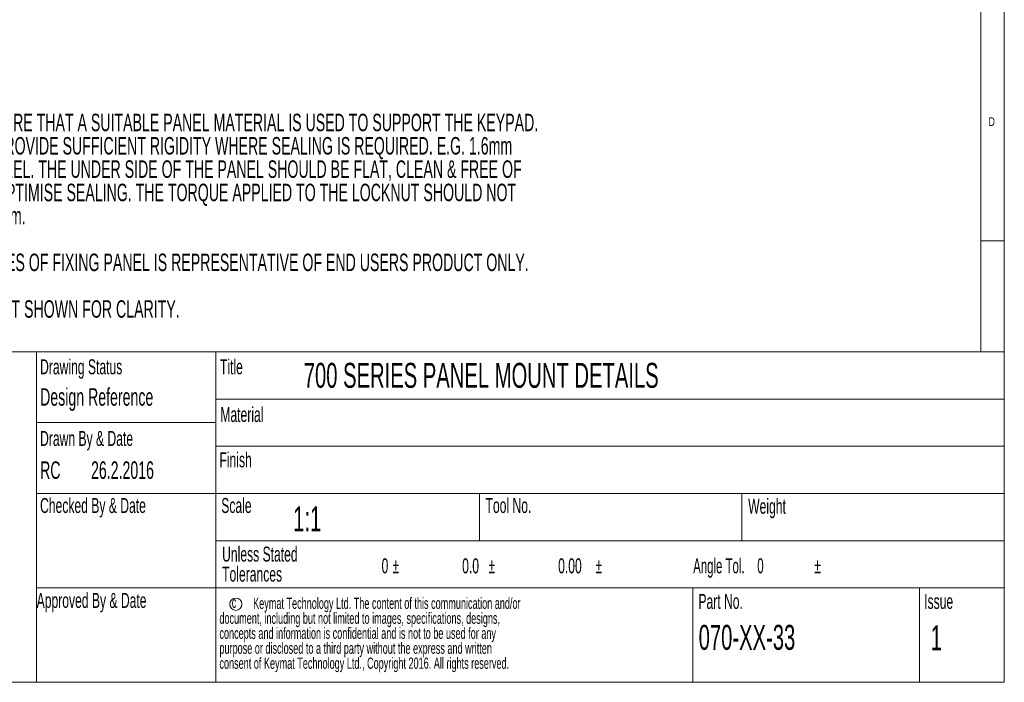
# Model space of a CAD drawing. Header units: millimetres. Extents: x 5 to 415, y 5 to 292.
# Tile 5 of 10: x 206 to 415, y 5 to 145. Entities that reach past the tile are written whole.
import ezdxf

# ---------------------------------------------------------------- set-up
doc = ezdxf.new("R2010")
doc.units = ezdxf.units.MM
doc.styles.add('SLDTEXTSTYLE0', font='TXT', dxfattribs={"width": 0.605})
doc.styles.add('SLDTEXTSTYLE1', font='TXT', dxfattribs={"width": 0.75})
doc.styles.add('SLDTEXTSTYLE2', font='TXT', dxfattribs={"width": 0.567742})
doc.styles.add('SLDTEXTSTYLE3', font='TXT', dxfattribs={"width": 0.57})

# ---------------------------------------------------------------- blocks, each defined once
blk = doc.blocks.new('SW_NOTE_0')
at = {"color": 0, "linetype": 'Continuous', "lineweight": 0, "char_height": 3.7042, "attachment_point": 1, "style": 'SLDTEXTSTYLE0'}
for s, insert in [('PLEASE ENSURE THAT A SUITABLE PANEL MATERIAL IS USED TO SUPPORT THE KEYPAD.', (0, 4.76)), ('THIS MUST PROVIDE SUFFICIENT RIGIDITY WHERE SEALING IS REQUIRED. E.G. 1.6mm', (0, -0.18)), ('TO 2.0mm STEEL. THE UNDER SIDE OF THE PANEL SHOULD BE FLAT, CLEAN & FREE OF', (0, -5.12)), ('DEBRIS TO OPTIMISE SEALING. THE TORQUE APPLIED TO THE LOCKNUT SHOULD NOT', (0, -10.06)), ('EXCEED 50cNm.', (0, -15)), ('OVERALL SIZES OF FIXING PANEL IS REPRESENTATIVE OF END USERS PRODUCT ONLY.', (0, -24.87)), ('KEY TILES NOT SHOWN FOR CLARITY.', (0, -34.75))]:
    blk.add_mtext(s, dxfattribs=dict(at, insert=insert))
blk = doc.blocks.new('SW_NOTE_1')
at = {"color": 0, "linetype": 'Continuous', "lineweight": 0, "attachment_point": 1}
for s, insert, char_height, style in [('Storm Interface', (0, 3.4), 2.6458, 'SLDTEXTSTYLE0'), ('14 Bentinck Court', (0, -0.13), 2.6458, 'SLDTEXTSTYLE0'), ('Bentinck Road', (0, -3.66), 2.6458, 'SLDTEXTSTYLE0'), ('West Drayton', (0, -7.18), 2.6458, 'SLDTEXTSTYLE0'), ('Middlesex', (0, -10.71), 2.646, 'SLDTEXTSTYLE0'), ('UB7 7RQ. England', (0, -14.24), 2.6458, 'SLDTEXTSTYLE0'), ('tel:        +44 (0) 1895 431421', (0, -21.29), 2.6458, 'SLDTEXTSTYLE2'), ('fax:       +44 (0) 1895 431132', (0, -24.82), 2.6458, 'SLDTEXTSTYLE3'), ('email:sales@storm-interface.com', (0, -28.35), 2.6458, 'SLDTEXTSTYLE0'), ('website:www.storm-interface.com', (0, -31.88), 2.6458, 'SLDTEXTSTYLE0')]:
    blk.add_mtext(s, dxfattribs=dict(at, insert=insert, char_height=char_height, style=style))
blk = doc.blocks.new('SW_NOTE_2')
at = {"color": 0, "linetype": 'Continuous', "lineweight": 0, "char_height": 3.175, "attachment_point": 1, "style": 'SLDTEXTSTYLE0'}
for s, insert in [('Unless Stated', (0, 4.08)), ('Tolerances', (0, -0.15))]:
    blk.add_mtext(s, dxfattribs=dict(at, insert=insert))
blk = doc.blocks.new('SW_NOTE_3')
at = {"color": 0, "linetype": 'Continuous', "lineweight": 0, "attachment_point": 1}
for s, insert, char_height, style in [('%%p', (2.32, 4.08), 3.175, 'SLDTEXTSTYLE0'), ('%%p', (22.65, 4.08), 3.175, 'SLDTEXTSTYLE0'), ('%%p', (45.31, 4.08), 3.175, 'SLDTEXTSTYLE0'), ('Angle Tol.    0', (66, 4.08), 3.175, 'SLDTEXTSTYLE3'), ('%%p', (91.65, 4.08), 3.175, 'SLDTEXTSTYLE0'), ('0', (0, 4.08), 3.17, 'SLDTEXTSTYLE0'), ('0.0', (17.07, 4.08), 3.175, 'SLDTEXTSTYLE0'), ('0.00', (37.4, 4.08), 3.175, 'SLDTEXTSTYLE0')]:
    blk.add_mtext(s, dxfattribs=dict(at, insert=insert, char_height=char_height, style=style))
blk = doc.blocks.new('SW_NOTE_4')
at = {"color": 0, "linetype": 'Continuous', "lineweight": 0, "char_height": 2.3813, "attachment_point": 1, "style": 'SLDTEXTSTYLE0'}
for s, insert in [('Keymat Technology Ltd. The content of this communication and/or', (7.14, 3.06)), ('document, including but not limited to images, specifications, designs,', (0, -0.11)), ('concepts and information is confidential and is not to be used for any', (0, -3.29)), ('purpose or disclosed to a third party without the express and written', (0, -6.46)), ('consent of Keymat Technology Ltd., Copyright 2016. All rights reserved.', (0, -9.64))]:
    blk.add_mtext(s, dxfattribs=dict(at, insert=insert))

msp = doc.modelspace()

# ---------------------------------------------------------------- linework, layer by layer
at = {"color": 7, "linetype": 'Continuous', "lineweight": 0}
for p, q in [((415, 5), (415, 292)), ((410, 287), (410, 75)), ((410, 98.5), (415, 98.5)), ((415, 75), (155, 75)), ((210, 75), (210, 5)), ((248, 75), (248, 5)), ((248, 65), (415, 65)), ((210, 60), (248, 60)), ((248, 55), (415, 55)), ((210, 45), (415, 45)), ((303.8, 45), (303.8, 35)), ((359.4, 45), (359.4, 35)), ((248, 35), (415, 35)), ((210, 25), (248, 25)), ((248, 25), (415, 25)), ((349, 25), (349, 5)), ((397, 25), (397, 5)), ((5, 5), (415, 5))]:
    msp.add_line(p, q, dxfattribs=at)
at = {"color": 7, "linetype": 'Continuous', "lineweight": 15}
msp.add_circle((252.22, 21.53), 1.3, dxfattribs=at)

# ---------------------------------------------------------------- block references
at = {"color": 7, "linetype": 'Continuous', "lineweight": 0}
for name, p in [('SW_NOTE_0', (184.21, 120.68)), ('SW_NOTE_1', (156.73, 44.97)), ('SW_NOTE_2', (249.31, 29.66)), ('SW_NOTE_3', (283.09, 27.18)), ('SW_NOTE_4', (248.74, 19.88))]:
    msp.add_blockref(name, p, dxfattribs=at)

# ---------------------------------------------------------------- texts
at = {"color": 7, "linetype": 'Continuous', "lineweight": 0, "attachment_point": 1}
for s, insert, char_height, style in [('D', (411.67, 124.67), 1.85, 'SLDTEXTSTYLE1'), ('Drawing Status', (210.75, 73.42), 3.175, 'SLDTEXTSTYLE0'), ('Title', (248.85, 73.42), 3.175, 'SLDTEXTSTYLE0'), ('700 SERIES PANEL MOUNT DETAILS', (266.6, 72.67), 5.2917, 'SLDTEXTSTYLE0'), ('Design Reference', (210.75, 67.3), 3.7042, 'SLDTEXTSTYLE0'), ('Material', (248.93, 63.32), 3.175, 'SLDTEXTSTYLE0'), ('Drawn By & Date', (210.75, 58.24), 3.175, 'SLDTEXTSTYLE0'), ('Finish', (248.74, 53.72), 3.175, 'SLDTEXTSTYLE0'), ('RC', (210.75, 51.8), 3.704, 'SLDTEXTSTYLE0'), ('26.2.2016', (221.54, 51.8), 3.704, 'SLDTEXTSTYLE0'), ('Checked By & Date', (210.75, 44.04), 3.175, 'SLDTEXTSTYLE0'), ('Scale', (249.13, 44.04), 3.175, 'SLDTEXTSTYLE0'), ('Tool No.', (305.11, 44.04), 3.175, 'SLDTEXTSTYLE0'), ('Weight', (360.74, 43.88), 3.175, 'SLDTEXTSTYLE0'), ('1:1', (264.36, 42.27), 5.292, 'SLDTEXTSTYLE0'), ('Approved By & Date', (210.02, 23.93), 3.175, 'SLDTEXTSTYLE0'), ('Part No.', (350.2, 23.73), 3.175, 'SLDTEXTSTYLE0'), ('Issue', (398.03, 23.73), 3.175, 'SLDTEXTSTYLE0'), ('c', (251.35, 23.15), 2.38, 'SLDTEXTSTYLE0'), ('070-XX-33', (350.25, 17.17), 5.292, 'SLDTEXTSTYLE0'), ('1', (399.41, 17.07), 5.29, 'SLDTEXTSTYLE0')]:
    msp.add_mtext(s, dxfattribs=dict(at, insert=insert, char_height=char_height, style=style))

doc.saveas('drawing.dxf')
